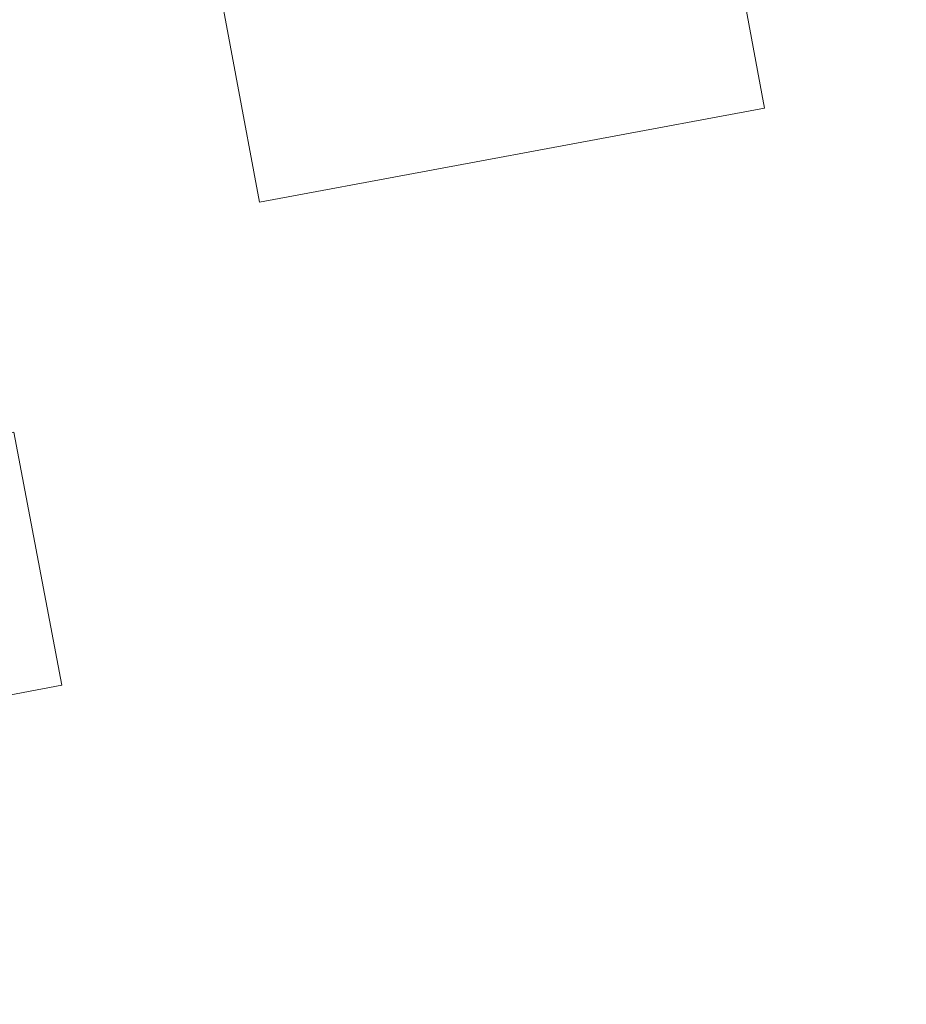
# Model space of a CAD drawing. Header units: metres. Extents: x 3500829 to 3508687, y 5372391 to 5379639.
# Tile 17 of 229: x 3504202 to 3504241, y 5375320 to 5375363. Entities that reach past the tile are written whole.
import ezdxf

# ---------------------------------------------------------------- set-up
doc = ezdxf.new("R2010")
doc.units = ezdxf.units.M
doc.header["$LTSCALE"] = 0.1
doc.layers.add('0_Hochbau', color=7, linetype='Continuous')

msp = doc.modelspace()

# ---------------------------------------------------------------- wipeouts: each hides what was drawn before it
at = {"color": 255, "linetype": 'Continuous', "lineweight": 13, "transparency": 33554687}
msp.add_wipeout([(3504163.072, 5375371.583), (3504153.662, 5375369.803), (3504153.19, 5375372.3), (3504153.04, 5375373.08), (3504152.66, 5375373.02), (3504148.49, 5375372.22), (3504149.07, 5375369.05), (3504143.02, 5375367.91), (3504144.35, 5375360.95), (3504142.6, 5375360.61), (3504141.81, 5375364.74), (3504139.07, 5375364.22), (3504138.39, 5375367.74), (3504132.36, 5375366.57), (3504132.27, 5375367.03), (3504123.47, 5375365.33), (3504123.55, 5375364.88), (3504117.52, 5375363.71), (3504118.18, 5375360.17), (3504117.42, 5375360.03), (3504118.21, 5375355.78), (3504118.97, 5375355.92), (3504120.46, 5375347.94), (3504126.66, 5375349.09), (3504126.4, 5375350.47), (3504134.81, 5375352.11), (3504135.45, 5375348.53), (3504142.79, 5375349.93), (3504142.1, 5375353.54), (3504145.51, 5375354.2), (3504146.17, 5375350.57), (3504152.56, 5375351.78), (3504154.07, 5375343.96), (3504172.25, 5375347.46), (3504170.34, 5375357.5), (3504170.44, 5375357.52), (3504170.47, 5375357.62), (3504176.52, 5375358.8), (3504176.26, 5375360.16), (3504176.9, 5375360.28), (3504176.89, 5375360.33), (3504199.17, 5375364.57), (3504199.23, 5375364.24), (3504210.63, 5375366.4), (3504212.73, 5375355.16), (3504235.09, 5375359.33), (3504232.93, 5375370.94), (3504233.66, 5375371.08), (3504233.65, 5375371.13), (3504240.68, 5375372.48), (3504240.69, 5375372.43), (3504241.37, 5375372.56), (3504241.24, 5375373.23), (3504241.19, 5375373.22), (3504239.58, 5375381.58), (3504239.63, 5375381.59), (3504239.5, 5375382.26), (3504238.83, 5375382.13), (3504238.84, 5375382.08), (3504231.77, 5375380.75), (3504231.05, 5375384.52), (3504231.11, 5375384.53), (3504230.97, 5375385.26), (3504230.24, 5375385.12), (3504230.25, 5375385.07), (3504221.65, 5375383.44), (3504221.64, 5375383.48), (3504220.91, 5375383.35), (3504220.97, 5375383.06), (3504207.95, 5375380.58), (3504207.8, 5375381.32), (3504206.96, 5375381.16), (3504206.97, 5375381.09), (3504197.27, 5375379.24), (3504197.26, 5375379.31), (3504196.41, 5375379.15), (3504196.55, 5375378.42), (3504183.54, 5375375.94), (3504183.49, 5375376.22), (3504182.76, 5375376.09), (3504182.77, 5375376.04), (3504174.21, 5375374.41), (3504174.2, 5375374.46), (3504173.53, 5375374.33), (3504173.64, 5375373.74), (3504167.58, 5375372.59), (3504166.98, 5375375.73), (3504162.46, 5375374.87), (3504162.6, 5375374.08)], dxfattribs=at).dxf.layer = '0_Hochbau'

# ---------------------------------------------------------------- next in the draw order: linework, layer by layer
at = {"layer": '0_Hochbau', "color": 251, "linetype": 'Continuous', "lineweight": 13, "true_color": 0x555555, "transparency": 33554687, "flags": 128}
msp.add_lwpolyline([(3504210.63, 5375366.4), (3504212.73, 5375355.16), (3504235.09, 5375359.33), (3504232.93, 5375370.94)], dxfattribs=at)

# ---------------------------------------------------------------- next in the draw order: wipeouts: each hides what was drawn before it
at = {"color": 255, "linetype": 'Continuous', "lineweight": 13, "transparency": 33554687}
msp.add_wipeout([(3504203.97, 5375333.77), (3504129.5, 5375319.64), (3504127.37, 5375330.84), (3504201.84, 5375344.97)], dxfattribs=at).dxf.layer = '0_Hochbau'

# ---------------------------------------------------------------- next in the draw order: linework, layer by layer
at = {"layer": '0_Hochbau', "color": 251, "linetype": 'Continuous', "lineweight": 13, "true_color": 0x555555, "transparency": 33554687, "flags": 128}
msp.add_lwpolyline([(3504203.97, 5375333.77), (3504129.5, 5375319.64), (3504127.37, 5375330.84), (3504201.84, 5375344.97)], close=True, dxfattribs=at)

# ---------------------------------------------------------------- next in the draw order: wipeouts: each hides what was drawn before it
at = {"color": 255, "linetype": 'Continuous', "lineweight": 13, "transparency": 33554687}
msp.add_wipeout([(3504235.09, 5375359.33), (3504232.93, 5375370.94), (3504232.92, 5375370.99), (3504210.56, 5375366.74), (3504210.63, 5375366.4), (3504212.73, 5375355.16)], dxfattribs=at).dxf.layer = '0_Hochbau'

# ---------------------------------------------------------------- next in the draw order: linework, layer by layer
at = {"layer": '0_Hochbau', "color": 8, "linetype": 'Continuous', "lineweight": 13, "true_color": 0x777777, "transparency": 33554687, "flags": 128}
msp.add_lwpolyline([(3504235.09, 5375359.33), (3504232.93, 5375370.94), (3504232.92, 5375370.99), (3504210.56, 5375366.74), (3504210.63, 5375366.4), (3504212.73, 5375355.16)], close=True, dxfattribs=at)

doc.saveas('drawing.dxf')
